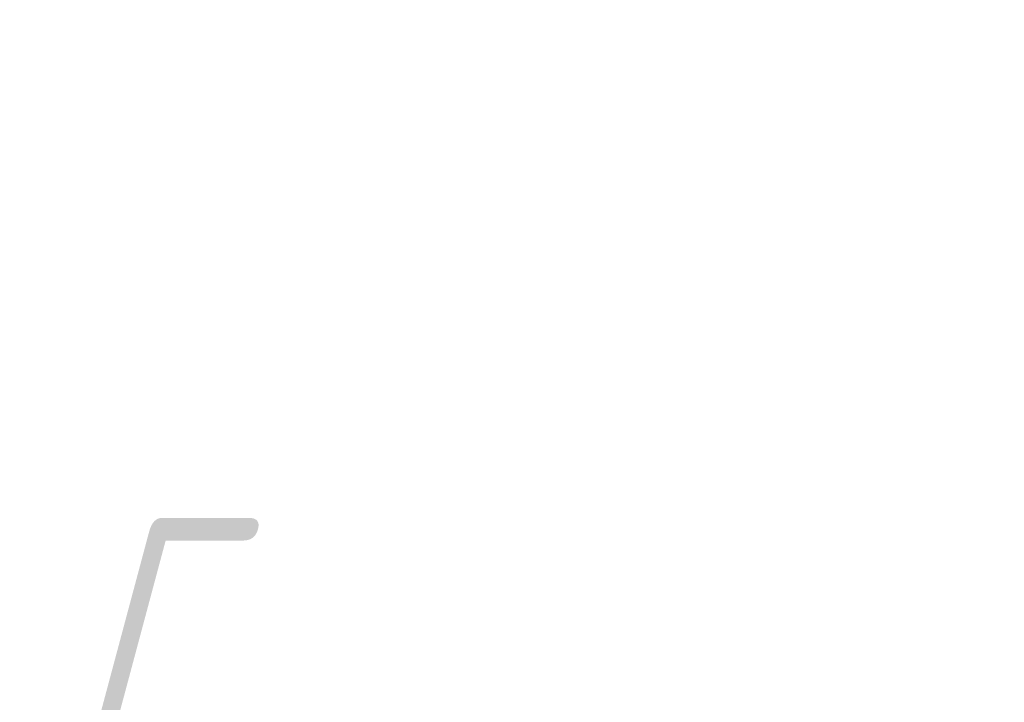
# Model space of a CAD drawing. Header units: millimetres. Extents: x 0 to 297, y 0 to 420.
# Tile 4 of 23: x 238 to 268, y 84 to 104. Entities that reach past the tile are written whole.
import ezdxf

# ---------------------------------------------------------------- set-up
doc = ezdxf.new("R2010")
doc.units = ezdxf.units.MM
doc.linetypes.add('K5LT_THIN', pattern=[0])
doc.layers.add('Системный слой', color=7, linetype='Continuous')
doc.styles.add('KDIMTEXTSTYLE', font='GOST_AU.SHX', dxfattribs={"width": 0.96, "oblique": 15, "height": 5})
doc.dimstyles.new('KDIMSTYLE (1.00)', dxfattribs={"dimtxt": 5, "dimasz": 1, "dimexe": 2, "dimexo": 0, "dimgap": 1, "dimtad": 1, "dimtxsty": 'KDIMTEXTSTYLE', "dimsah": 1, "dimcen": 0, "dimdle": 1, "dimadec": 0, "dimazin": 0, "dimtfac": 0.667, "dimtmove": 0, "dimatfit": 3, "dimfxl": 1, "dimtvp": 1, "dimtolj": 1, "dimtzin": 0, "dimarcsym": 0})

# ---------------------------------------------------------------- blocks, each defined once
blk = doc.blocks.new('KDIMARROW_01')
at = {"layer": 'Системный слой'}
blk.add_hatch(color=0, dxfattribs=at).paths.add_polyline_path([(-5, -0.658), (0, 0), (-5, 0.658), (-4.5, 0)])
at = {"layer": 'Системный слой', "color": 0, "linetype": 'K5LT_THIN', "lineweight": 18}
for p, q in [((-4.5, 0), (-5, 0.658)), ((-5, 0.658), (0, 0)), ((0, 0), (-5, -0.658)), ((-5, -0.658), (-4.5, 0)), ((0, 0), (-1, 0))]:
    blk.add_line(p, q, dxfattribs=at)

msp = doc.modelspace()

# ---------------------------------------------------------------- dimensions: what is measured, and where the dimension line sits
at = {"layer": 'Системный слой', "color": 7}
msp.add_linear_dim(base=(201.683, 85.724), p1=(281.683, 106.099), p2=(201.683, 106.099), location=(241.683, 85.724), text='\\H7.0;\\W0.965;\\Q15;\\H7.0;\\W0.965;\\Q15;\\Q15;Г\\Q15;\\H5.00;', dimstyle='KDIMSTYLE (1.00)', override={"dimexo": 0, "dimblk1": 'KDIMARROW_01', "dimblk2": 'KDIMARROW_01', "dimse1": 0, "dimse2": 0, "dimclrt": 7, "dimtolj": 1}, dxfattribs=at).render()

doc.saveas('drawing.dxf')
